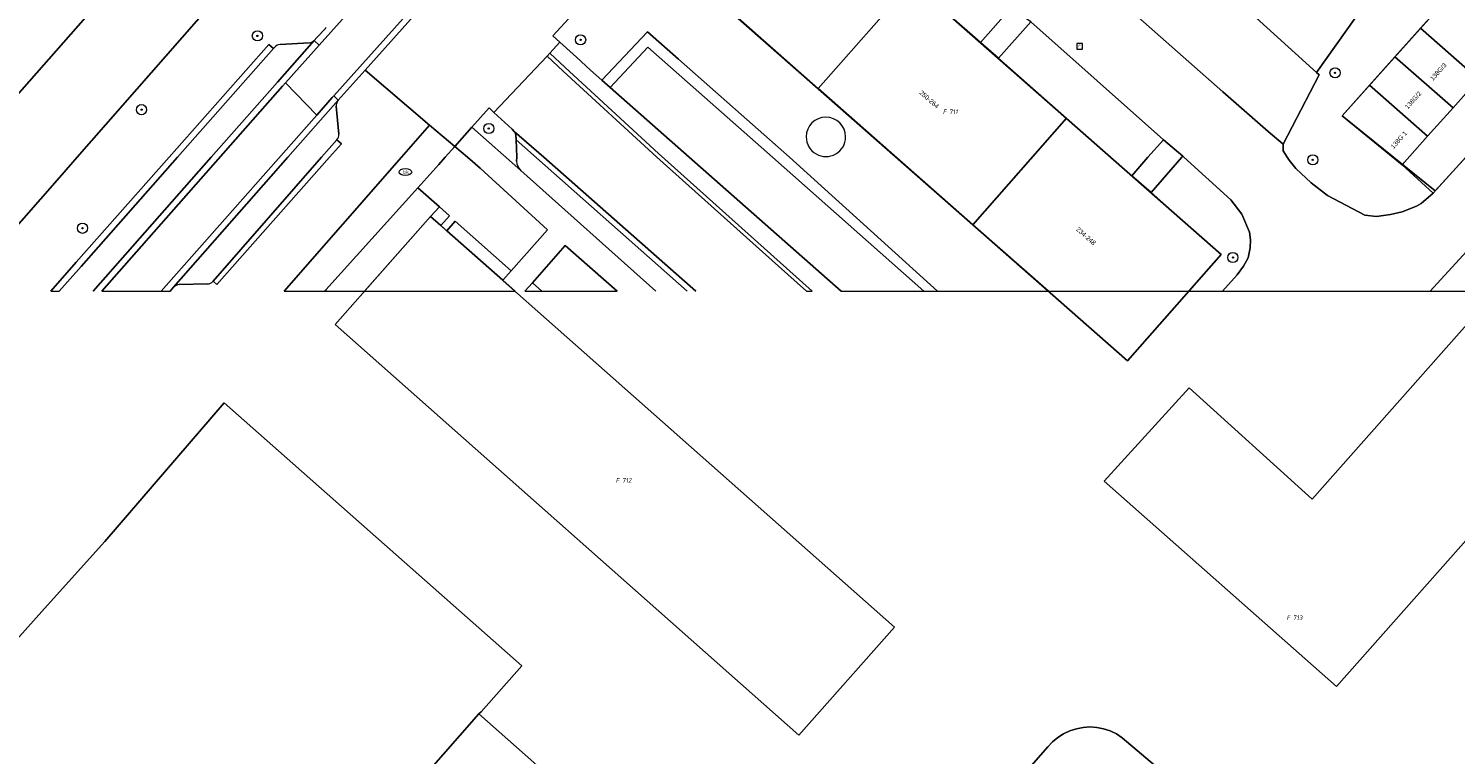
# Model space of a CAD drawing. Header units: metres. Extents: x 207466 to 209466, y 475780 to 477780.
# Tile 53 of 189: x 208198 to 208311, y 476153 to 476210. Entities that reach past the tile are written whole.
import ezdxf
from ezdxf.enums import TextEntityAlignment as Align

# ---------------------------------------------------------------- set-up
doc = ezdxf.new("R2010")
doc.units = ezdxf.units.M
doc.layers.get('0').update_dxf_attribs({"color": 253, "linetype": 'CONTINUOUS'})
for name, color, linetype, lineweight, true_color in [('B-RO-GR-BEPLANTING_CULTUUR_BODEMBEDEKKER-GV', 7, 'CONTINUOUS', 0, 0x6d8a47), ('B-RO-GR-BEPLANTING_CULTUUR_HEESTERS-GV', 7, 'CONTINUOUS', 0, 0x6d8a47), ('B-RO-GR-BEPLANTING_CULTUUR_VASTE PLANTENVAK-GV', 7, 'CONTINUOUS', 0, 0x6d8a47), ('B-RO-GR-BOOM-S', 7, 'CONTINUOUS', 0, 0x6d8a47), ('B-RO-KL-WATER_BRANDLEIDING_PUT-S', 7, 'CONTINUOUS', 0, 0x478c9a), ('B-RO-OG-BEBOUWING-GV', 7, 'CONTINUOUS', 0, 0xa50000)]:
    doc.layers.add(name, color=color, linetype=linetype, lineweight=lineweight, true_color=true_color)
for name, color, linetype, lineweight in [('B-RO-OG-BEBOUWING-T18', 7, 'CONTINUOUS', 0), ('B-RO-OG-TERREIN_CULTUURSCHEIDING-GV', 253, 'CONTINUOUS', 0), ('B-RO-OG-TERREIN_ERF-GV', 253, 'CONTINUOUS', 0), ('B-RO-RI-GWA_RIOOLPUT-S', 253, 'CONTINUOUS', 0), ('B-RO-VH-VERHARDING_ASFALT-GV', 253, 'CONTINUOUS', 0), ('B-RO-VH-VERHARDING_BETONSTRAATSTEEN-GV', 253, 'CONTINUOUS', 0), ('B-RO-VH-VERHARDING_TEGEL-GV', 253, 'CONTINUOUS', 0), ('B-WE-KG-GRENS_PERCEEL-GV', 150, 'CONTINUOUS', 18), ('B-WE-KG-GRENS_PERCEEL-S', 150, 'CONTINUOUS', 25)]:
    doc.layers.add(name, color=color, linetype=linetype, lineweight=lineweight)
doc.styles.add('NLCS-ISO', font='NLCS-ISO.ttf')
doc.styles.add('NLCS-ISO-M200-T18', font='NLCS-ISO.ttf', dxfattribs={"height": 1.8})

# ---------------------------------------------------------------- blocks, each defined once
blk = doc.blocks.new('SRI-PUT_INSPECTIEPUT_RIOOLPUT-SO1')
at = {"color": 0, "linetype": 'ByBlock', "lineweight": -2, "flags": 128}
blk.add_lwpolyline([(-1.125, -1.125), (1.125, -1.125), (1.125, 1.125), (-1.125, 1.125), (-1.125, -1.125)], dxfattribs=at)
at = {"color": 0, "linetype": 'ByBlock', "lineweight": -2, "insert": (0, 0.2828), "char_height": 1.5, "attachment_point": 5, "line_spacing_factor": 0.8, "style": 'NLCS-ISO'}
blk.add_mtext('{\\C0;r}', dxfattribs=at)
blk = doc.blocks.new('SKL-WATER_BRANDKRAAN_BRANDPUT-SO1')
at = {"color": 0, "linetype": 'ByBlock', "lineweight": -2}
blk.add_ellipse((0, 0), major_axis=(2.5, 0), ratio=0.54, dxfattribs=at)
at = {"color": 0, "linetype": 'ByBlock', "lineweight": -2, "insert": (0.1554, 0), "char_height": 1.5, "attachment_point": 5, "line_spacing_factor": 0.8, "style": 'NLCS-ISO'}
blk.add_mtext('{\\C0;bk}', dxfattribs=at)
blk = doc.blocks.new('SGR-BOOM_01-SO1')
at = {"linetype": 'Continuous'}
h = blk.add_hatch(color=0, dxfattribs=at)
edge = h.paths.add_edge_path()
edge.add_arc((0, 0), 0.25, 0, 360)
at = {"color": 0, "linetype": 'ByBlock', "lineweight": -2}
for radius in [2, 0.25]:
    blk.add_circle((0, 0), radius, dxfattribs=at)
blk = doc.blocks.new('SKG-PERCEELNUMMER-SO')
at = {"style": 'NLCS-ISO', "oblique": 10, "flags": 1}
blk.add_attdef('GEMEENTECODE', text='', height=1.8, dxfattribs=at).set_placement((0, 2.55), align=Align.MIDDLE_CENTER)
at = {"style": 'NLCS-ISO', "oblique": 10}
blk.add_attdef('SECTIE', text='', height=1.8, dxfattribs=at).set_placement((-0.5, 0), align=Align.MIDDLE_RIGHT)
blk.add_attdef('PERCEELNUMMER', text='', height=1.8, dxfattribs=at).set_placement((0.5, 0), align=Align.MIDDLE_LEFT)

msp = doc.modelspace()

# ---------------------------------------------------------------- linework, layer by layer
at = {"layer": 'B-RO-GR-BEPLANTING_CULTUUR_BODEMBEDEKKER-GV', "flags": 128}
for points in [[(208265.14, 476221.19), (208262.71, 476218.43), (208267.92, 476213.84), (208273.32, 476209.09), (208275.71, 476211.8), (208265.14, 476221.19)], [(208305.93, 476215.48), (208299.74, 476206.74), (208299.95, 476206.56), (208297.1, 476201.11), (208297.1, 476200.59), (208297.43, 476200.08), (208297.58, 476199.85), (208298.11, 476199.2), (208299.3, 476198.07), (208300.59, 476197.07), (208303.54, 476195.52), (208304.44, 476195.43), (208305.54, 476195.59), (208306.47, 476195.8), (208307.6, 476196.24), (208307.95, 476196.44), (208308.91, 476197.26), (208306.48, 476199.49), (208301.76, 476203.34), (208303.9, 476205.74)], [(208277.27, 476210.73), (208274.72, 476207.86), (208280.08, 476203.14), (208285.2, 476198.63), (208286.47, 476200.08), (208287.69, 476201.46), (208277.27, 476210.73)], [(208303.9, 476205.74), (208305.9, 476207.98), (208307.9, 476210.22)], [(208289.69, 476189.55), (208292.35, 476189.55), (208293.49, 476190.85), (208293.99, 476191.51), (208294.35, 476192.18), (208294.51, 476192.97), (208294.53, 476193.6), (208294.46, 476194.2), (208293.85, 476195.62), (208292.99, 476196.73), (208289.31, 476200.08), (208289.22, 476200.16), (208289.15, 476200.08), (208286.72, 476197.3), (208292.24, 476192.44), (208289.69, 476189.55)], [(208221.87, 476189.55), (208224.87, 476189.55), (208230.08, 476195.43), (208230.77, 476196.18), (208229.08, 476197.69), (208221.83, 476189.65), (208221.87, 476189.55)], [(208230.08, 476195.43), (208230.88, 476194.72), (208231.55, 476195.48), (208230.77, 476196.18), (208230.08, 476195.43)], [(208231.34, 476194.31), (208235.75, 476190.41), (208236.42, 476191.16), (208232.02, 476195.07), (208231.34, 476194.31)], [(208308.68, 476189.55), (208313.86, 476189.55), (208314.88, 476190.7), (208312.09, 476193.3), (208308.68, 476189.55)], [(208237.48, 476189.55), (208238.83, 476189.55), (208238.08, 476190.22), (208237.48, 476189.55)]]:
    msp.add_lwpolyline(points, dxfattribs=at)
at = {"layer": 'B-RO-GR-BEPLANTING_CULTUUR_HEESTERS-GV'}
for start, end in [(0.0172, 179.9828), (179.9828, 0.0172)]:
    msp.add_arc((208261.16, 476201.68), 1.55, start, end, dxfattribs=at)
at = {"layer": 'B-RO-GR-BEPLANTING_CULTUUR_VASTE PLANTENVAK-GV', "flags": 128}
for points in [[(208236.84, 476199.78), (208236.85, 476200.08), (208236.8, 476201.45), (208236.78, 476201.84), (208236.7, 476202.05), (208236.65, 476202.1), (208236.49, 476202.29), (208235.06, 476203.6), (208234.67, 476203.96), (208233.33, 476202.45)], [(208233.33, 476202.45), (208237.17, 476199.03)]]:
    msp.add_lwpolyline(points, dxfattribs=at)
at = {"layer": 'B-RO-GR-BEPLANTING_CULTUUR_VASTE PLANTENVAK-GV'}
msp.add_arc((208237.83, 476199.76), 0.988, 178.6332, 228.1098, dxfattribs=at)
at = {"layer": 'B-RO-OG-BEBOUWING-GV', "flags": 128}
for points in [[(208262.71, 476218.43), (208261.47, 476219.52), (208255.76, 476224.54), (208248.4, 476216.18), (208253.12, 476212.03), (208260.56, 476205.48), (208267.92, 476213.84), (208262.71, 476218.43)], [(208274.72, 476207.86), (208273.32, 476209.09), (208267.92, 476213.84), (208260.56, 476205.48), (208272.72, 476194.78), (208280.08, 476203.14), (208274.72, 476207.86)], [(208309.9, 476212.45), (208307.9, 476210.22), (208312.46, 476206.21), (208314.46, 476208.45), (208309.9, 476212.45)], [(208307.9, 476210.22), (208305.9, 476207.98), (208310.47, 476203.97), (208312.46, 476206.21), (208307.9, 476210.22)], [(208305.9, 476207.98), (208303.9, 476205.74), (208308.47, 476201.73), (208310.47, 476203.97), (208305.9, 476207.98)], [(208303.9, 476205.74), (208301.76, 476203.34), (208306.48, 476199.49), (208308.47, 476201.73), (208303.9, 476205.74)], [(208278.67, 476189.55), (208289.69, 476189.55), (208292.24, 476192.44), (208286.72, 476197.3), (208285.2, 476198.63), (208280.08, 476203.14), (208272.72, 476194.78), (208278.67, 476189.55)], [(208224.87, 476189.55), (208236.72, 476189.55), (208235.75, 476190.41), (208231.34, 476194.31), (208230.88, 476194.72), (208230.08, 476195.43), (208224.87, 476189.55)]]:
    msp.add_lwpolyline(points, dxfattribs=at)
at = {"layer": 'B-RO-OG-TERREIN_CULTUURSCHEIDING-GV', "flags": 128}
for points in [[(208266.49, 476224.88), (208266.8, 476225.04), (208268.54, 476226.27), (208272.83, 476229.3), (208273.29, 476229.56), (208273.68, 476229.63), (208274.08, 476229.61), (208274.92, 476229.26), (208299.74, 476206.74), (208305.93, 476215.48), (208280.02, 476237.27), (208272.51, 476243.28), (208268.75, 476238.4), (208268, 476235.77), (208266.87, 476232.01), (208266.49, 476227.13), (208266.49, 476224.88)], [(208178.53, 476189.55), (208184.01, 476189.55), (208193.27, 476200.08), (208197.36, 476204.73), (208207.94, 476216.78), (208212.5, 476221.97), (208211.9, 476222.49), (208209.51, 476224.59), (208209.35, 476224.41), (208195.53, 476208.79), (208187.83, 476200.08), (208178.53, 476189.55)], [(208269.92, 476189.55), (208278.67, 476189.55), (208272.72, 476194.78), (208260.56, 476205.48), (208253.12, 476212.03), (208248.4, 476216.18), (208246.8, 476217.59), (208246.6, 476217.36), (208242.63, 476212.81), (208242.18, 476212.32), (208239.7, 476209.62), (208240.25, 476209.12), (208241.55, 476207.95), (208242.64, 476206.92), (208243.54, 476206.13), (208247.13, 476209.95), (208249.58, 476207.78), (208258.3, 476200.08), (208269.92, 476189.55)], [(208215.28, 476214.89), (208212.79, 476212.05), (208202.29, 476200.08), (208201.09, 476198.71), (208193.04, 476189.55)], [(208220.93, 476209.27), (208221.14, 476209.49), (208221.8, 476210.2)], [(208209.51, 476200.08), (208217.35, 476208.95), (208217.73, 476208.62), (208217.83, 476208.73)], [(208218.24, 476208.94), (208220.53, 476209.08)], [(208218.56, 476189.55), (208227.78, 476200.08), (208229.98, 476202.59), (208224.92, 476206.93)], [(208224.92, 476206.93), (208222.8, 476204.56)], [(208222.65, 476204.1), (208222.86, 476201.9)], [(208222.71, 476201.45), (208223.06, 476201.13), (208222.13, 476200.08), (208213.27, 476190.07), (208212.97, 476190.33)], [(208229.08, 476197.69), (208230.77, 476196.18), (208231.55, 476195.48), (208230.88, 476194.72), (208231.34, 476194.31), (208232.02, 476195.07), (208236.42, 476191.16), (208239.27, 476194.38), (208233.97, 476199.21), (208232.97, 476200.08), (208231.98, 476200.93), (208231.23, 476200.08), (208230.72, 476199.51), (208229.08, 476197.69)], [(208200.21, 476189.55), (208202.22, 476191.83), (208209.51, 476200.08)], [(208238.83, 476189.55), (208244.75, 476189.55), (208240.67, 476193.15), (208238.08, 476190.22), (208238.83, 476189.55)], [(208209.87, 476189.86), (208209.59, 476189.55)], [(208212.54, 476190.13), (208210.3, 476190.07)], [(208221.74, 476189.55), (208221.87, 476189.55), (208221.83, 476189.65), (208221.74, 476189.55)]]:
    msp.add_lwpolyline(points, dxfattribs=at)
at = {"layer": 'B-RO-OG-TERREIN_CULTUURSCHEIDING-GV'}
for centre, radius, start, end in [((208220.53, 476211.42), 1.76, 316.042, 319.9836), ((208218.28, 476208.34), 0.6, 93.6307, 138.6059), ((208220.49, 476209.68), 0.602, 273.6244, 316.7226), ((208223.61, 476204.04), 0.963, 147.3644, 176.2931), ((208261.16, 476201.68), 1.55, 0.0172, 179.9828), ((208222.26, 476201.84), 0.596, 318.6321, 5.5661), ((208261.16, 476201.68), 1.55, 179.9828, 0.0172), ((208210.38, 476189.33), 0.742, 96.3237, 133.9128), ((208212.52, 476190.73), 0.604, 271.6689, 318.581)]:
    msp.add_arc(centre, radius, start, end, dxfattribs=at)
at = {"layer": 'B-RO-OG-TERREIN_ERF-GV', "flags": 128}
msp.add_lwpolyline([(208323.98, 476213.81), (208325.12, 476215.06), (208324.62, 476215.12), (208322.3, 476217.25), (208320.45, 476215.17), (208318.45, 476212.93), (208316.46, 476210.69), (208314.46, 476208.45), (208312.46, 476206.21), (208310.47, 476203.97), (208308.47, 476201.73), (208306.48, 476199.49), (208308.91, 476197.26), (208311.48, 476200.08), (208323.98, 476213.81)], dxfattribs=at)
at = {"layer": 'B-RO-VH-VERHARDING_ASFALT-GV', "flags": 128}
for points in [[(208234.85, 476218.77), (208232.25, 476221.12), (208231.84, 476220.66), (208221.32, 476208.9), (208218.67, 476205.94), (208221.13, 476203.4), (208222.35, 476204.78), (208222.47, 476204.91), (208234.28, 476218.12), (208234.85, 476218.77)], [(208193.04, 476189.55), (208201.09, 476198.71), (208202.29, 476200.08), (208212.79, 476212.05), (208207.94, 476216.78), (208197.36, 476204.73), (208193.27, 476200.08), (208184.01, 476189.55)], [(208204.22, 476189.55), (208208.89, 476189.55), (208219.71, 476201.8), (208221.13, 476203.4), (208218.67, 476205.94), (208218.42, 476205.66), (208204.22, 476189.55)]]:
    msp.add_lwpolyline(points, dxfattribs=at)
at = {"layer": 'B-RO-VH-VERHARDING_BETONSTRAATSTEEN-GV', "flags": 128}
for points in [[(208221.8, 476210.2), (208221.14, 476209.49), (208220.93, 476209.27), (208221.32, 476208.9), (208231.84, 476220.66), (208232.25, 476221.12), (208256.15, 476248.06), (208268.22, 476261.78), (208275.78, 476270.66), (208279.44, 476275.44), (208283.5, 476281.06), (208286.3, 476285.38), (208290.37, 476292), (208293.86, 476298.08), (208298.02, 476305.82), (208305.66, 476320.42)], [(208286.07, 476278.66), (208281.49, 476272.4), (208277.22, 476266.9), (208269.18, 476257.61), (208254.94, 476241.47), (208234.85, 476218.77), (208234.28, 476218.12), (208222.47, 476204.91), (208222.8, 476204.56), (208224.92, 476206.93), (208235.24, 476218.45), (208237.27, 476220.72), (208255.98, 476241.87)], [(208268.54, 476226.27), (208292.38, 476205.21), (208295.92, 476202.11), (208297.1, 476201.11), (208299.95, 476206.56), (208299.74, 476206.74), (208274.92, 476229.26), (208274.08, 476229.61), (208273.68, 476229.63), (208273.29, 476229.56), (208272.83, 476229.3), (208268.54, 476226.27)], [(208311.48, 476200.08), (208308.91, 476197.26), (208307.95, 476196.44), (208307.6, 476196.24), (208306.47, 476195.8), (208305.54, 476195.59), (208304.44, 476195.43), (208303.54, 476195.52), (208300.59, 476197.07), (208299.3, 476198.07), (208298.11, 476199.2), (208297.58, 476199.85), (208297.43, 476200.08), (208297.1, 476200.59), (208297.1, 476201.11), (208295.92, 476202.11), (208292.38, 476205.21), (208268.54, 476226.27)], [(208229.98, 476202.59), (208231.98, 476200.93), (208233.33, 476202.45), (208234.67, 476203.96), (208235.06, 476203.6), (208239.23, 476208.03), (208239.44, 476208.25), (208240.25, 476209.12), (208239.7, 476209.62), (208242.18, 476212.32), (208240.1, 476214.13), (208235.24, 476218.45), (208224.92, 476206.93), (208229.98, 476202.59)], [(208277.27, 476210.73), (208287.69, 476201.46), (208289.22, 476200.16), (208289.31, 476200.08), (208292.99, 476196.73), (208293.85, 476195.62), (208294.46, 476194.2), (208294.53, 476193.6), (208294.51, 476192.97), (208294.35, 476192.18), (208293.99, 476191.51), (208293.49, 476190.85), (208292.35, 476189.55)], [(208217.83, 476208.73), (208217.73, 476208.62), (208210.18, 476200.08), (208202.59, 476191.5), (208200.88, 476189.55)], [(208218.67, 476205.94), (208221.32, 476208.9), (208220.93, 476209.27), (208218.05, 476205.99), (208212.83, 476200.08), (208203.55, 476189.55)], [(208212.83, 476200.08), (208218.05, 476205.99), (208220.93, 476209.27)], [(208220.53, 476209.08), (208218.24, 476208.94)], [(208262.36, 476189.55), (208268.86, 476189.55), (208256.95, 476200.08), (208247.15, 476208.73), (208244.19, 476205.56), (208250.41, 476200.08), (208262.36, 476189.55)], [(208257.43, 476191.51), (208247.86, 476200.08), (208240.51, 476206.84), (208239.23, 476208.03), (208235.06, 476203.6), (208236.49, 476202.29), (208236.65, 476202.1), (208238.99, 476200.08), (208250.94, 476189.55)], [(208259.62, 476189.55), (208260.09, 476189.55), (208257.57, 476191.81), (208248, 476200.38), (208240.65, 476207.14), (208239.44, 476208.25), (208239.23, 476208.03), (208240.51, 476206.84), (208247.86, 476200.08), (208257.43, 476191.51), (208259.62, 476189.55)], [(208204.22, 476189.55), (208218.42, 476205.66), (208218.67, 476205.94)], [(208208.89, 476189.55), (208209.59, 476189.55), (208209.87, 476189.86), (208218.86, 476200.08), (208222.8, 476204.56), (208222.47, 476204.91), (208222.35, 476204.78), (208221.13, 476203.4), (208219.71, 476201.8), (208208.89, 476189.55)], [(208222.8, 476204.56), (208218.86, 476200.08), (208209.87, 476189.86)], [(208222.86, 476201.9), (208222.65, 476204.1)], [(208238.99, 476200.08), (208236.65, 476202.1), (208236.7, 476202.05), (208236.78, 476201.84), (208236.8, 476201.45), (208250.26, 476189.55)], [(208221.51, 476200.08), (208222.71, 476201.45)], [(208236.8, 476201.45), (208236.85, 476200.08), (208236.84, 476199.78)], [(208250.26, 476189.55), (208236.8, 476201.45)], [(208203.55, 476189.55), (208212.83, 476200.08)], [(208212.97, 476190.33), (208221.51, 476200.08)], [(208250.94, 476189.55), (208238.99, 476200.08)], [(208237.17, 476199.03), (208247.78, 476189.55)], [(208292.35, 476189.55), (208308.68, 476189.55), (208312.09, 476193.3)], [(208259.62, 476189.55), (208257.43, 476191.51)], [(208210.3, 476190.07), (208212.54, 476190.13)]]:
    msp.add_lwpolyline(points, dxfattribs=at)
at = {"layer": 'B-RO-VH-VERHARDING_BETONSTRAATSTEEN-GV'}
for centre, radius, start, end in [((208220.53, 476211.42), 1.76, 316.042, 319.9836), ((208218.28, 476208.34), 0.6, 93.6307, 138.6059), ((208220.49, 476209.68), 0.602, 273.6244, 316.7226), ((208223.61, 476204.04), 0.963, 147.3644, 176.2931), ((208222.26, 476201.84), 0.596, 318.6321, 5.5661), ((208237.83, 476199.76), 0.988, 178.6332, 228.1098), ((208210.38, 476189.33), 0.742, 96.3237, 133.9128), ((208212.52, 476190.73), 0.604, 271.6689, 318.581)]:
    msp.add_arc(centre, radius, start, end, dxfattribs=at)
at = {"layer": 'B-RO-VH-VERHARDING_TEGEL-GV', "flags": 128}
for points in [[(208277.27, 476210.73), (208275.71, 476211.8), (208273.32, 476209.09), (208274.72, 476207.86), (208277.27, 476210.73)], [(208268.86, 476189.55), (208269.92, 476189.55), (208258.3, 476200.08), (208249.58, 476207.78), (208247.13, 476209.95), (208243.54, 476206.13), (208244.19, 476205.56), (208247.15, 476208.73), (208256.95, 476200.08), (208268.86, 476189.55)], [(208200.21, 476189.55), (208200.88, 476189.55), (208202.59, 476191.5), (208210.18, 476200.08), (208217.73, 476208.62), (208217.35, 476208.95), (208209.51, 476200.08), (208202.22, 476191.83), (208200.21, 476189.55)], [(208250.41, 476200.08), (208244.19, 476205.56), (208243.54, 476206.13), (208242.64, 476206.92), (208241.55, 476207.95), (208240.25, 476209.12), (208239.44, 476208.25), (208240.65, 476207.14), (208248, 476200.38), (208257.57, 476191.81), (208260.09, 476189.55)], [(208218.56, 476189.55), (208221.74, 476189.55), (208221.83, 476189.65), (208229.08, 476197.69), (208230.72, 476199.51), (208231.23, 476200.08), (208231.98, 476200.93), (208229.98, 476202.59), (208227.78, 476200.08), (208218.56, 476189.55)], [(208247.78, 476189.55), (208237.17, 476199.03), (208233.33, 476202.45), (208231.98, 476200.93), (208232.97, 476200.08), (208233.97, 476199.21), (208239.27, 476194.38), (208236.42, 476191.16)], [(208222.13, 476200.08), (208223.06, 476201.13), (208222.71, 476201.45), (208221.51, 476200.08), (208212.97, 476190.33), (208213.27, 476190.07), (208222.13, 476200.08)], [(208289.15, 476200.08), (208289.22, 476200.16), (208287.69, 476201.46), (208286.47, 476200.08), (208285.2, 476198.63), (208286.72, 476197.3), (208289.15, 476200.08)], [(208262.36, 476189.55), (208250.41, 476200.08)], [(208237.48, 476189.55), (208238.08, 476190.22), (208240.67, 476193.15), (208244.75, 476189.55)], [(208236.42, 476191.16), (208235.75, 476190.41), (208236.72, 476189.55)]]:
    msp.add_lwpolyline(points, dxfattribs=at)
at = {"layer": 'B-WE-KG-GRENS_PERCEEL-GV'}
for points in [[(208274.17, 476245.4), (208281.56, 476253.78), (208325.26, 476215.21), (208309.05, 476197.44), (208301.76, 476203.34), (208310.6, 476213.24)], [(208310.6, 476213.24), (208301.76, 476203.34), (208309.05, 476197.44), (208325.26, 476215.21), (208281.56, 476253.78), (208274.17, 476245.4)], [(208248.4, 476216.18), (208255.76, 476224.54), (208292.24, 476192.44), (208284.88, 476184.08)], [(208292.24, 476192.44), (208255.76, 476224.54), (208248.4, 476216.18), (208284.88, 476184.08)], [(208283.04, 476174.61), (208289.71, 476181.95), (208299.38, 476173.21), (208331.63, 476209.61), (208340.02, 476202.17), (208301.3, 476158.47)], [(208340.02, 476202.17), (208331.63, 476209.61), (208299.38, 476173.21), (208289.71, 476181.95), (208283.04, 476174.61), (208301.3, 476158.47)], [(208222.56, 476186.93), (208230.08, 476195.43), (208266.55, 476163.14), (208259.03, 476154.65)], [(208266.55, 476163.14), (208230.08, 476195.43), (208222.56, 476186.93), (208259.03, 476154.65)], [(208150.96, 476111.7), (208157.04, 476118), (208157.39, 476117.6), (208166.57, 476127.57), (208186.43, 476149.77), (208199.71, 476164.62), (208204.46, 476169.87), (208213.84, 476180.79), (208237.25, 476160.11), (208234.05, 476156.49), (208233.88, 476156.33), (208250.95, 476141.21), (208243.88, 476133.26), (208239.69, 476128.53), (208235.36, 476123.69), (208234.1, 476122.28), (208228.86, 476116.4), (208222.27, 476109), (208215.98, 476101.94), (208199.14, 476116.98), (208175.27, 476089.97), (208161.88, 476102.44), (208161.3, 476101.76)], [(208233.88, 476156.33), (208234.05, 476156.49), (208237.25, 476160.11), (208213.84, 476180.79), (208204.46, 476169.87), (208199.71, 476164.62), (208186.43, 476149.77), (208166.57, 476127.57), (208157.39, 476117.6), (208157.04, 476118), (208150.96, 476111.7), (208161.3, 476101.76), (208161.88, 476102.44), (208175.27, 476089.97), (208199.14, 476116.98), (208205.27, 476123.91), (208211.95, 476131.48), (208218.45, 476138.83), (208222.59, 476143.52), (208226.77, 476148.24)], [(208226.77, 476148.24), (208243.88, 476133.26), (208250.95, 476141.21), (208233.88, 476156.33)], [(208270.35, 476131.87), (208287.83, 476151.58), (208284.45, 476154.46), (208284, 476154.76), (208283.51, 476154.99), (208282.99, 476155.16), (208282.46, 476155.26), (208281.92, 476155.3), (208281.38, 476155.27), (208280.85, 476155.16), (208280.33, 476155), (208279.84, 476154.77), (208279.39, 476154.48), (208278.97, 476154.13), (208278.6, 476153.73), (208264.2, 476137.29)]]:
    msp.add_lwpolyline(points, close=True, dxfattribs=at)
msp.add_lwpolyline([(208264.2, 476137.29), (208278.6, 476153.73), (208278.97, 476154.13), (208279.39, 476154.48), (208279.84, 476154.77), (208280.33, 476155), (208280.85, 476155.16), (208281.38, 476155.27), (208281.92, 476155.3), (208282.46, 476155.26), (208282.99, 476155.16), (208283.51, 476154.99), (208284, 476154.76), (208284.45, 476154.46), (208287.83, 476151.58)], dxfattribs=at)

# ---------------------------------------------------------------- block references
at = {"layer": 'B-RO-GR-BOOM-S', "xscale": 0.2, "yscale": 0.2, "zscale": 0.2}
for p in [(208216.46, 476209.62), (208241.87, 476209.31), (208301.19, 476206.72), (208207.35, 476203.82), (208234.65, 476202.34), (208299.44, 476199.88), (208202.71, 476194.5), (208293.16, 476192.2)]:
    msp.add_blockref('SGR-BOOM_01-SO1', p, dxfattribs=at)
at = {"layer": 'B-RO-KL-WATER_BRANDLEIDING_PUT-S', "xscale": 0.2, "yscale": 0.2, "zscale": 0.2}
msp.add_blockref('SKL-WATER_BRANDKRAAN_BRANDPUT-SO1', (208228.1, 476198.92), dxfattribs=at)
at = {"layer": 'B-RO-RI-GWA_RIOOLPUT-S', "xscale": 0.2, "yscale": 0.2, "zscale": 0.2}
msp.add_blockref('SRI-PUT_INSPECTIEPUT_RIOOLPUT-SO1', (208281.1, 476208.8), dxfattribs=at)
at = {"layer": 'B-WE-KG-GRENS_PERCEEL-S', "xscale": 0.2, "yscale": 0.2, "zscale": 0.2}
for p, values in [((208270.74, 476203.66), {'PERCEELNUMMER': '711', 'SECTIE': 'F'}), ((208245.02, 476174.68), {'PERCEELNUMMER': '712', 'SECTIE': 'F'}), ((208297.77, 476163.89), {'PERCEELNUMMER': '713', 'SECTIE': 'F'})]:
    msp.add_blockref('SKG-PERCEELNUMMER-SO', p, dxfattribs=at).add_auto_attribs(values)

# ---------------------------------------------------------------- texts
at = {"layer": 'B-RO-OG-BEBOUWING-T18', "char_height": 0.36, "attachment_point": 5, "line_spacing_factor": 0.8, "style": 'NLCS-ISO-M200-T18'}
for s, insert, rotation in [('{\\fArial|b0|i0|c0|p34;\\C256;138G/3}', (208309.31, 476206.8), 48.3), ('{\\fArial|b0|i0|c0|p34;\\C256;250-264}', (208269.28, 476204.63), 318.6), ('{\\fArial|b0|i0|c0|p34;\\C256;138G/2}', (208307.33, 476204.57), 48.3), ('{\\fArial|b0|i0|c0|p34;\\C256;138G 1}', (208306.21, 476201.45), 48.3), ('{\\fArial|b0|i0|c0|p34;\\C256;234-248}', (208281.61, 476193.88), 318.7)]:
    msp.add_mtext(s, dxfattribs=dict(at, insert=insert, rotation=rotation))

doc.saveas('drawing.dxf')
